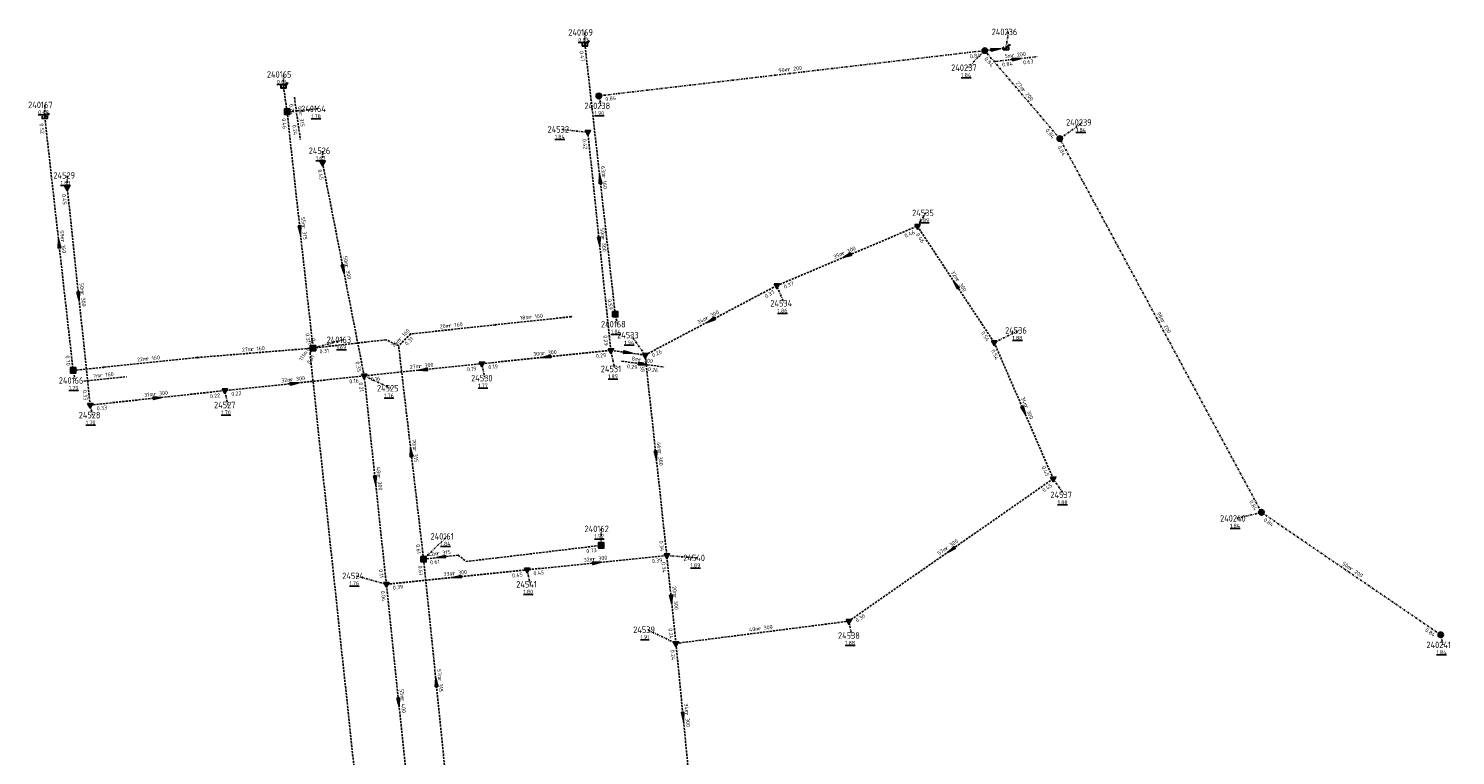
# Model space of a CAD drawing. Extents: x 188323 to 208361, y 565368 to 574910.
# Tile 218 of 256: x 204124 to 204453, y 569437 to 569605. Entities that reach past the tile are written whole.
import ezdxf

# ---------------------------------------------------------------- set-up
doc = ezdxf.new("R2010")
doc.units = 0
doc.linetypes.add('DASHDOT', pattern=[1, 0.5, -0.25, 0, -0.25])
doc.linetypes.add('DASHED', pattern=[0.75, 0.5, -0.25])
doc.layers.get('0').update_dxf_attribs({"linetype": 'CONTINUOUS'})
for name, color, linetype in [('RIO-AFM', 7, 'CONTINUOUS'), ('RIO-BOK', 7, 'CONTINUOUS'), ('RIO-DET', 7, 'CONTINUOUS'), ('RIO-KNP', 7, 'CONTINUOUS'), ('RIO-KNR', 7, 'CONTINUOUS'), ('RIO-LAG_1B', 7, 'DASHED'), ('RIO-LAG_2B', 7, 'DASHED'), ('RIO-LAG_IT', 7, 'DASHDOT'), ('RIO-LEN', 7, 'CONTINUOUS'), ('RIO-MVD', 1, 'CONTINUOUS'), ('RIO-VRB', 6, 'DASHDOT'), ('RIO-VRH', 7, 'CONTINUOUS')]:
    doc.layers.add(name, color=color, linetype=linetype)
doc.styles.add('RIO-TXT', font='isocp.shx')

# ---------------------------------------------------------------- blocks, each defined once
blk = doc.blocks.new('L_VHR')
blk.add_lwpolyline([(-0.5, 0), (0.5, 0), (-0.5, 0.15), (-0.5, -0.15), (0.5, 0)])
blk = doc.blocks.new('K_FIC')
blk.add_circle((0, 0), 0.0625)
at = {"style": 'RIO-TXT', "flags": 1}
blk.add_attdef('KNOOPNAAM', (2, 2), '', height=1, dxfattribs=at)
blk = doc.blocks.new('K_IPR')
blk.add_lwpolyline([(-0.5, -0.5), (0.5, -0.5), (0.5, 0.5), (-0.5, 0.5)], close=True)
blk.add_solid([(-0.5, 0.5), (0.5, 0.5), (-0.5, -0.5), (0.5, -0.5)])
at = {"style": 'RIO-TXT', "flags": 1}
blk.add_attdef('KNOOPNAAM', (2, 2), '', height=1, dxfattribs=at)
blk = doc.blocks.new('K_UTB')
blk.add_lwpolyline([(0.5, 0.15), (0.5, -0.3), (-0.5, -0.3), (-0.5, 0.15), (-0.45, 0.15), (-0.45, -0.25), (0, -0.25), (0.45, -0.25), (0.45, 0.15)], close=True)
blk.add_lwpolyline([(0.85, 0.6), (0.55, 0.65), (0.614828, 0.459583), (0.850842, 0.598937)])
blk.add_arc((0.85, -0.25), 0.85, 90, 180)
at = {"style": 'RIO-TXT', "flags": 1}
blk.add_attdef('KNOOPNAAM', (2, 2), '', height=1, dxfattribs=at)
blk = doc.blocks.new('K_IPG')
blk.add_circle((0, 0), 0.5)
for points in [[(0, 0), (-0.5, 0), (-0.433013, 0.25)], [(0, 0), (-0.433013, -0.25), (-0.5, 0)], [(0, 0), (-0.433013, 0.25), (-0.25, 0.433013)], [(0, 0), (-0.25, -0.433013), (-0.433013, -0.25)], [(0, 0), (-0.25, 0.433013), (0, 0.5)], [(0, 0), (0, -0.5), (-0.25, -0.433013)], [(0, 0), (0, 0.5), (0.25, 0.433013)], [(0, 0), (0.25, 0.433013), (0.433013, 0.25)], [(0, 0), (0.433013, 0.25), (0.5, 0)], [(0, 0), (0.5, 0), (0.433013, -0.25)], [(0, 0), (0.433013, -0.25), (0.25, -0.433013)], [(0, 0), (0.25, -0.433013), (0, -0.5)]]:
    blk.add_solid(points)
at = {"style": 'RIO-TXT', "flags": 1}
blk.add_attdef('KNOOPNAAM', (2, 2), '', height=1, dxfattribs=at)
blk = doc.blocks.new('K_IPD')
blk.add_lwpolyline([(-0.496027, 0.307994), (0.503973, 0.307994), (0.003973, -0.558031)], close=True)
blk.add_solid([(-0.496027, 0.307994), (0.503973, 0.307994), (0.003973, -0.558031)])
at = {"style": 'RIO-TXT', "flags": 1}
blk.add_attdef('KNOOPNAAM', (2, 2), '', height=1, dxfattribs=at)
blk = doc.blocks.new('246_02______240166____240127_')
at = {"layer": 'RIO-LAG_1B'}
blk.add_line((0, 0), (9.766, 1.033), dxfattribs=at)
at = {"layer": 'RIO-AFM', "style": 'RIO-TXT'}
blk.add_text('r 160', height=0.9, rotation=6.0425, dxfattribs=at).set_placement((3.7562, 0.9004))
at = {"layer": 'RIO-LEN', "style": 'RIO-TXT'}
blk.add_text('7m', height=0.9, rotation=6.0425, dxfattribs=at).set_placement((2.1452, 0.7299))
blk = doc.blocks.new('248_02______240165____240164_')
at = {"layer": 'RIO-LAG_1B'}
blk.add_line((0, 0), (1.371, -9.725), dxfattribs=at)
at = {"layer": 'RIO-AFM', "style": 'RIO-TXT'}
blk.add_text('r 315', height=0.9, rotation=278.001, dxfattribs=at).set_placement((1.0301, -3.7232))
at = {"layer": 'RIO-BOK', "style": 'RIO-TXT'}
for p in [(-1.1908, -1.5816), (-0.5118, -6.395)]:
    blk.add_text('0.24', height=0.9, rotation=278.001, dxfattribs=at).set_placement(p)
at = {"layer": 'RIO-LEN', "style": 'RIO-TXT'}
blk.add_text('6m', height=0.9, rotation=278.001, dxfattribs=at).set_placement((0.8039, -2.1191))
blk = doc.blocks.new('254_02______240237____240236_')
at = {"layer": 'RIO-LAG_IT'}
blk.add_line((0, 0), (9.757, 1.115), dxfattribs=at)
at = {"layer": 'RIO-VRH', "xscale": 2, "yscale": 2, "zscale": 2, "rotation": 6.5191}
blk.add_blockref('L_VHR', (4.8785, 0.5575), dxfattribs=at)
at = {"layer": 'RIO-AFM', "style": 'RIO-TXT'}
blk.add_text('r 200', height=0.9, rotation=6.5191, dxfattribs=at).set_placement((3.7485, 0.9317))
at = {"layer": 'RIO-BOK', "style": 'RIO-TXT'}
for s, p in [('0.63', (6.3783, -0.6802)), ('0.84', (1.5497, -1.232))]:
    blk.add_text(s, height=0.9, rotation=6.5191, dxfattribs=at).set_placement(p)
at = {"layer": 'RIO-LEN', "style": 'RIO-TXT'}
blk.add_text('5m', height=0.9, rotation=6.5191, dxfattribs=at).set_placement((2.139, 0.7477))
blk = doc.blocks.new('282_02______24531_____24533_')
at = {"layer": 'RIO-LAG_2B'}
blk.add_line((0, 0), (9.728, -1.349), dxfattribs=at)
at = {"layer": 'RIO-VRH', "xscale": 2, "yscale": 2, "zscale": 2, "rotation": 352.0739}
blk.add_blockref('L_VHR', (4.864, -0.6745), dxfattribs=at)
at = {"layer": 'RIO-AFM', "style": 'RIO-TXT'}
blk.add_text('r 300', height=0.9, rotation=352.0739, dxfattribs=at).set_placement((3.863, -0.0306))
at = {"layer": 'RIO-BOK', "style": 'RIO-TXT'}
for s, p in [('0.29', (1.1943, -1.5789)), ('0.26', (6.0093, -2.2462))]:
    blk.add_text(s, height=0.9, rotation=352.0739, dxfattribs=at).set_placement(p)
at = {"layer": 'RIO-LEN', "style": 'RIO-TXT'}
blk.add_text('8m', height=0.9, rotation=352.0739, dxfattribs=at).set_placement((2.2583, 0.1918))

msp = doc.modelspace()

# ---------------------------------------------------------------- linework, layer by layer
at = {"layer": 'RIO-LAG_1B'}
for p, q in [((204259.52, 569539.008), (204252.528, 569601.152)), ((204183.104, 569591.488), (204183.936, 569585.664)), ((204128.128, 569584.448), (204134.656, 569526.08)), ((204183.936, 569585.664), (204189.904, 569531.2)), ((204249.376, 569538.432), (204231.904, 569536.576)), ((204212.384, 569534.464), (204209.6, 569531.712)), ((204231.904, 569536.576), (204212.384, 569534.464)), ((204189.904, 569531.2), (204163.216, 569529.024)), ((204134.656, 569526.08), (204141.632, 569526.784)), ((204163.216, 569529.024), (204141.632, 569526.784)), ((204215.376, 569482.56), (204221.136, 569425.856))]:
    msp.add_line(p, q, dxfattribs=at)
for points in [[(204189.904, 569531.2), (204189.216, 569530.112), (204200.304, 569425.728), (204204.368, 569423.872)], [(204215.376, 569482.56), (204209.616, 569531.776), (204206.672, 569533.12), (204189.904, 569531.2)], [(204215.376, 569482.56), (204223.376, 569483.52), (204225.136, 569482.048), (204232.336, 569482.88), (204256.272, 569485.76)]]:
    msp.add_lwpolyline(points, dxfattribs=at)
at = {"layer": 'RIO-LAG_2B'}
for p, q in [((204258.496, 569530.688), (204253.2, 569580.928)), ((204201.696, 569524.8), (204192.096, 569573.888)), ((204138.592, 569518.08), (204133.296, 569568.192)), ((204296.704, 569545.6), (204329.104, 569559.296)), ((204329.104, 569559.296), (204346.8, 569532.48)), ((204266.4, 569529.6), (204296.704, 569545.6)), ((204228.8, 569527.616), (204258.496, 569530.688)), ((204258.496, 569530.688), (204266.4, 569529.6)), ((204346.8, 569532.48), (204360.4, 569501.12)), ((204201.696, 569524.8), (204228.8, 569527.616)), ((204266.4, 569529.6), (204271.392, 569483.392)), ((204201.696, 569524.8), (204169.6, 569521.408)), ((204206.8, 569476.8), (204201.696, 569524.8)), ((204169.6, 569521.408), (204138.592, 569518.08)), ((204360.4, 569501.12), (204313.296, 569468.288)), ((204271.392, 569483.392), (204239.2, 569480.128)), ((204273.504, 569463.168), (204271.392, 569483.392)), ((204206.8, 569476.8), (204239.2, 569480.128)), ((204212.496, 569422.4), (204206.8, 569476.8)), ((204273.504, 569463.168), (204313.296, 569468.288)), ((204273.504, 569463.168), (204276.8, 569429.376))]:
    msp.add_line(p, q, dxfattribs=at)
at = {"layer": 'RIO-LAG_IT'}
for p, q in [((204255.728, 569589.312), (204344.624, 569599.744)), ((204344.624, 569599.744), (204349.52, 569600.32)), ((204361.904, 569579.456), (204344.624, 569599.744)), ((204408.352, 569493.376), (204361.904, 569579.456)), ((204449.648, 569465.152), (204408.352, 569493.376))]:
    msp.add_line(p, q, dxfattribs=at)
at = {"layer": 'RIO-VRB'}
for p, q in [((204252.53, 569601.16), (204252.5297, 569603.935)), ((204349.52, 569600.32), (204350.0535, 569604.0484)), ((204344.62, 569599.76), (204340.717, 569595.8047)), ((204183.11, 569591.48), (204183.1097, 569594.255)), ((204255.73, 569589.34), (204256.2635, 569587.0116)), ((204128.13, 569584.46), (204128.1297, 569587.235)), ((204183.93, 569585.64), (204191.005, 569586.34)), ((204361.91, 569579.45), (204367.1709, 569583.1878)), ((204253.2, 569580.9), (204247.125, 569581.5981)), ((204192.1, 569573.9), (204192.0997, 569576.675)), ((204133.3, 569568.2), (204133.2997, 569570.975)), ((204329.1, 569559.3), (204331.0764, 569562.3558)), ((204296.7, 569545.6), (204298.4352, 569541.5308)), ((204259.52, 569539.03), (204260.0535, 569536.7016)), ((204266.4, 569529.6), (204263.137, 569534.1869)), ((204346.8, 569532.5), (204352.5086, 569535.278)), ((204189.91, 569531.19), (204196.8775, 569533.1187)), ((204258.5, 569530.7), (204259.3806, 569526.402)), ((204228.8, 569527.6), (204229.5071, 569524.2868)), ((204134.65, 569526.07), (204135.1835, 569523.7416)), ((204201.7, 569524.8), (204207.8269, 569521.9622)), ((204169.6, 569521.4), (204170.3071, 569518.0868)), ((204138.6, 569518.1), (204139.1335, 569515.7716)), ((204360.4, 569501.1), (204362.937, 569497.4047)), ((204408.36, 569493.36), (204402.6521, 569491.9802)), ((204215.38, 569482.59), (204220.7994, 569487.8381)), ((204256.27, 569485.78), (204256.2695, 569489.555)), ((204271.4, 569483.4), (204278.3675, 569482.8713)), ((204206.8, 569476.8), (204199.8321, 569478.7265)), ((204239.2, 569480.1), (204239.9071, 569476.7868)), ((204313.3, 569468.3), (204314.0071, 569464.9868)), ((204273.5, 569463.2), (204266.851, 569466.3179)), ((204449.65, 569465.17), (204450.1835, 569462.8416))]:
    msp.add_line(p, q, dxfattribs=at)

# ---------------------------------------------------------------- block references
at = {"layer": 'RIO-DET'}
for name, p in [('254_02______240237____240236_', (204347.12, 569597.248)), ('248_02______240165____240164_', (204185.616, 569588.992)), ('282_02______24531_____24533_', (204260.992, 569528.192)), ('246_02______240166____240127_', (204137.152, 569523.584))]:
    msp.add_blockref(name, p, dxfattribs=at)
at = {"layer": 'RIO-KNP', "xscale": 1.25, "yscale": 1.25, "zscale": 1.25}
for name, p in [('K_UTB', (204252.528, 569601.152)), ('K_IPG', (204344.624, 569599.744)), ('K_UTB', (204349.52, 569600.32)), ('K_UTB', (204183.104, 569591.488)), ('K_IPG', (204255.728, 569589.312)), ('K_IPR', (204183.936, 569585.664)), ('K_UTB', (204128.128, 569584.448)), ('K_IPD', (204253.2, 569580.928)), ('K_IPG', (204361.904, 569579.456)), ('K_IPD', (204192.096, 569573.888)), ('K_IPD', (204133.296, 569568.192)), ('K_IPD', (204329.104, 569559.296)), ('K_IPD', (204296.704, 569545.6)), ('K_FIC', (204231.904, 569536.576)), ('K_FIC', (204249.376, 569538.432)), ('K_IPR', (204259.52, 569539.008)), ('K_FIC', (204212.384, 569534.464)), ('K_IPR', (204189.904, 569531.2)), ('K_IPD', (204258.496, 569530.688)), ('K_IPD', (204346.8, 569532.48)), ('K_FIC', (204141.632, 569526.784)), ('K_FIC', (204163.216, 569529.024)), ('K_IPD', (204228.8, 569527.616)), ('K_IPD', (204266.4, 569529.6)), ('K_IPR', (204134.656, 569526.08)), ('K_IPD', (204201.696, 569524.8)), ('K_IPD', (204169.6, 569521.408)), ('K_IPD', (204138.592, 569518.08)), ('K_IPD', (204360.4, 569501.12)), ('K_IPG', (204408.352, 569493.376)), ('K_IPR', (204256.272, 569485.76)), ('K_IPR', (204215.376, 569482.56)), ('K_IPD', (204271.392, 569483.392)), ('K_IPD', (204239.2, 569480.128)), ('K_IPD', (204206.8, 569476.8)), ('K_IPD', (204313.296, 569468.288)), ('K_IPG', (204449.648, 569465.152)), ('K_IPD', (204273.504, 569463.168))]:
    msp.add_blockref(name, p, dxfattribs=at)
at = {"layer": 'RIO-VRH'}
for p, xscale, yscale, zscale, rotation in [((204347.07, 569600.04), 2, 2, 2, 6.5191), ((204256.025, 569570.095), 2, 2, 2, 96.4276), ((204186.92, 569558.415), 2, 2, 2, 276.2759), ((204255.85, 569555.8), 2, 2, 2, 276.0353), ((204131.39, 569555.265), 2, 2, 2, 456.3799), ((204312.9, 569552.45), 2, 2, 2, 202.9182), ((204196.9, 569549.35), 2, 2, 2, 281.0708), ((204337.95, 569545.9), 2, 2, 2, 483.4484), ((204135.95, 569543.15), 2, 2, 2, 276.0472), ((204281.55, 569537.6), 2, 2, 2, 207.8336), ((204189.56, 569530.64), 0.052, 0.052, 0.052, 417.523), ((204262.45, 569530.15), 2, 2, 2, 352.0739), ((204243.65, 569529.15), 2, 2, 2, 185.9582), ((204185.65, 569523.1), 2, 2, 2, 366.0456), ((204215.25, 569526.2), 2, 2, 2, 185.8983), ((204154.1, 569519.75), 2, 2, 2, 366.0757), ((204353.6, 569516.8), 2, 2, 2, 293.4252), ((204212.495, 569507.17), 2, 2, 2, 96.7027), ((204268.9, 569506.5), 2, 2, 2, 276.1852), ((204204.25, 569500.8), 2, 2, 2, 276.0734), ((204336.85, 569484.7), 2, 2, 2, 214.8495), ((204219.38, 569483.045), 2, 2, 2, 186.4888), ((204255.3, 569481.75), 2, 2, 2, 365.8509), ((204223, 569478.45), 2, 2, 2, 185.815), ((204272.45, 569473.3), 2, 2, 2, 275.9437), ((204218.26, 569454.23), 2, 2, 2, 455.8071), ((204209.65, 569449.6), 2, 2, 2, 275.9901), ((204275.15, 569446.3), 2, 2, 2, 275.5848)]:
    msp.add_blockref('L_VHR', p, dxfattribs=dict(at, xscale=xscale, yscale=yscale, zscale=zscale, rotation=rotation))

# ---------------------------------------------------------------- texts
at = {"layer": 'RIO-AFM', "style": 'RIO-TXT'}
for s, rotation, p in [('r 200', 6.6852, (204299.3121, 569594.9523)), ('r 200', 310.4129, (204353.1263, 569590.5515)), ('r 160', 276.4276, (204256.4504, 569570.9587)), ('r 315', 276.2759, (204187.3453, 569559.277)), ('r 300', 276.0353, (204256.2776, 569556.6599)), ('r 160', 276.3799, (204131.8149, 569556.1282)), ('r 300', 22.9182, (204311.9591, 569552.595)), ('r 300', 281.0708, (204197.2502, 569550.2444)), ('r 300', 303.4484, (204337.9286, 569546.8572)), ('r 300', 276.0472, (204136.3773, 569544.0103)), ('r 160', 366.1367, (204221.2851, 569535.9462)), ('r 160', 366.1091, (204239.7852, 569537.9309)), ('r 300', 27.8336, (204280.5999, 569537.6637)), ('r 200', 298.3554, (204385.217, 569537.3703)), ('r 160', 404.7886, (204210.0621, 569532.8844)), ('r 160', 364.6886, (204175.7106, 569530.535)), ('r 200', 417.523, (204188.8478, 569530.4523)), ('r 300', 5.9582, (204242.7924, 569529.5632)), ('r 160', 365.7968, (204151.5673, 569528.3269)), ('r 300', 5.8983, (204214.3928, 569526.6141)), ('r 300', 366.0456, (204184.7903, 569523.5215)), ('r 300', 366.0757, (204153.2403, 569520.1707)), ('r 300', 293.4252, (204353.7461, 569517.7467)), ('r 315', 276.7027, (204212.9122, 569508.035)), ('r 300', 276.1852, (204269.324, 569507.3613)), ('r 300', 276.0734, (204204.6763, 569501.6602)), ('r 315', 6.4888, (204218.5185, 569483.4502)), ('r 300', 394.8495, (204335.889, 569484.6616)), ('r 300', 365.8509, (204254.4417, 569482.1744)), ('r 300', 5.815, (204222.1433, 569478.8653)), ('r 200', 325.6808, (204428.6262, 569480.1476)), ('r 300', 275.9437, (204272.8694, 569474.1586)), ('r 300', 7.3014, (204292.5329, 569466.143)), ('r 315', 275.8071, (204218.693, 569455.0887)), ('r 400', 275.9901, (204210.0795, 569450.4601)), ('r 300', 275.5848, (204275.5791, 569447.1563))]:
    msp.add_text(s, height=0.9, rotation=rotation, dxfattribs=at).set_placement(p)
at = {"layer": 'RIO-BOK', "style": 'RIO-TXT'}
for s, rotation, p in [('0.47', 276.4276, (204251.2963, 569599.6117)), ('0.84', 6.6852, (204341.2463, 569597.9549)), ('0.84', 310.4129, (204344.4626, 569597.7865)), ('0.84', 6.6852, (204257.2833, 569588.1125)), ('0.52', 276.3799, (204126.895, 569582.9127)), ('0.46', 276.2759, (204182.6922, 569584.095)), ('0.42', 276.0353, (204251.9557, 569579.3602)), ('0.84', 310.4129, (204358.5473, 569581.2629)), ('0.84', 298.3554, (204361.3438, 569577.553)), ('0.45', 281.0708, (204190.9957, 569572.2569)), ('0.45', 276.0472, (204132.056, 569566.6599)), ('0.46', 22.9182, (204326.3657, 569556.6238)), ('0.46', 303.4484, (204328.7044, 569557.3602)), ('0.37', 22.9182, (204298.5345, 569544.8557)), ('0.37', 27.8336, (204294.2046, 569542.6991)), ('0.59', 276.4276, (204257.7679, 569542.4157)), ('0.31', 276.2759, (204188.162, 569534.5792)), ('0.31', 404.7886, (204211.5797, 569531.714)), ('0.29', 276.0353, (204256.7636, 569534.0958)), ('0.54', 303.4484, (204343.6851, 569534.7089)), ('0.31', 366.6358, (204191.463, 569529.9621)), ('0.29', 5.9582, (204255.104, 569528.9379)), ('0.26', 27.8336, (204268.2915, 569529.0156)), ('0.54', 293.4252, (204346.0728, 569530.6586)), ('0.70', 276.3799, (204132.8983, 569529.4568)), ('0.31', 417.523, (204189.181, 569527.434)), ('0.35', 281.0708, (204199.6718, 569528.0309)), ('0.19', 5.8983, (204225.4022, 569525.8415)), ('0.19', 5.9582, (204230.3376, 569526.3529)), ('0.38', 276.1852, (204265.1597, 569528.0569)), ('0.16', 366.0456, (204198.3054, 569523.0509)), ('0.16', 5.8983, (204203.2362, 569523.5513)), ('0.33', 276.0472, (204136.8628, 569521.496)), ('0.22', 366.0757, (204166.2068, 569519.6485)), ('0.22', 366.0456, (204171.1402, 569520.1562)), ('0.21', 276.0734, (204200.4567, 569523.2594)), ('0.33', 366.0757, (204140.1409, 569516.857)), ('0.45', 293.4252, (204357.7182, 569503.8181)), ('0.45', 394.8495, (204358.2592, 569497.9448)), ('0.84', 298.3554, (204405.49, 569495.8567)), ('0.84', 325.6808, (204408.7279, 569491.4147)), ('0.61', 276.7027, (204213.6035, 569485.9657)), ('0.73', 6.9091, (204252.904, 569483.9618)), ('0.34', 276.1852, (204269.6521, 569486.7917)), ('0.61', 275.8071, (204214.1296, 569481.0551)), ('0.61', 6.4888, (204216.929, 569481.3572)), ('0.39', 365.8509, (204267.9994, 569481.6625)), ('0.34', 275.9437, (204270.1532, 569481.8622)), ('0.11', 276.0734, (204205.0599, 569480.1947)), ('0.45', 5.815, (204235.7993, 569478.3464)), ('0.45', 365.8509, (204240.736, 569478.851)), ('0.04', 275.9901, (204205.5545, 569475.2612)), ('0.39', 5.815, (204208.3344, 569475.549)), ('0.30', 394.8495, (204315.249, 569467.9523)), ('0.24', 275.9437, (204271.7499, 569466.5975)), ('0.84', 325.6808, (204445.9373, 569466.0452)), ('0.24', 275.5848, (204272.2436, 569461.67))]:
    msp.add_text(s, height=0.9, rotation=rotation, dxfattribs=at).set_placement(p)
at = {"layer": 'RIO-KNR', "style": 'RIO-TXT'}
for s, p in [('240169', (204248.7047, 569603.185)), ('240236', (204346.2285, 569603.2984)), ('240237', (204336.892, 569595.0547)), ('240165', (204179.2847, 569593.505)), ('240167', (204124.3047, 569586.485)), ('240164', (204187.18, 569585.59)), ('240238', (204252.4385, 569586.2616)), ('240239', (204363.3459, 569582.4378)), ('24532', (204243.9375, 569580.8481)), ('24526', (204188.9122, 569575.925)), ('24529', (204130.1122, 569570.225)), ('24535', (204327.8889, 569561.6058)), ('24534', (204295.2477, 569540.7808)), ('240168', (204256.2285, 569535.9516)), ('240163', (204193.0525, 569532.3687)), ('24533', (204259.9495, 569533.4369)), ('24536', (204349.3211, 569534.528)), ('24531', (204256.1931, 569525.652)), ('240166', (204131.3585, 569522.9916)), ('24530', (204226.3196, 569523.5368)), ('24525', (204204.6394, 569521.2122)), ('24527', (204167.1196, 569517.3368)), ('24528', (204135.946, 569515.0216)), ('24537', (204359.7495, 569496.6547)), ('240240', (204398.8271, 569491.2302)), ('240161', (204216.9744, 569487.0881)), ('240162', (204252.4445, 569488.805)), ('24540', (204275.18, 569482.1213)), ('24524', (204196.6446, 569477.9765)), ('24541', (204236.7196, 569476.0368)), ('24539', (204263.6635, 569465.5679)), ('24538', (204310.8196, 569464.2368)), ('240241', (204446.3585, 569462.0916))]:
    msp.add_text(s, height=1.5, dxfattribs=at).set_placement(p)
at = {"layer": 'RIO-LEN', "style": 'RIO-TXT'}
for s, rotation, p in [('90m', 6.6852, (204297.1667, 569594.7008)), ('27m', 310.4129, (204351.7251, 569592.1954)), ('63m', 276.4276, (204256.2076, 569573.105)), ('55m', 276.2759, (204187.1081, 569561.424)), ('59m', 276.3799, (204131.5739, 569558.2747)), ('50m', 276.0353, (204256.0494, 569558.8078)), ('35m', 22.9182, (204309.9697, 569551.7538)), ('50m', 281.0708, (204196.8344, 569552.364)), ('32m', 303.4484, (204336.7371, 569548.6588)), ('50m', 276.0472, (204136.1487, 569546.1581)), ('20m', 366.1367, (204219.1376, 569535.7139)), ('18m', 366.1091, (204237.6376, 569537.6997)), ('34m', 27.8336, (204278.6898, 569536.6551)), ('98m', 298.3554, (204384.1901, 569539.2706)), ('24m', 404.7886, (204208.5302, 569531.3616)), ('27m', 364.6886, (204173.558, 569530.3571)), ('111m', 417.523, (204187.3997, 569528.1735)), ('30m', 5.9582, (204240.644, 569529.339)), ('22m', 365.7968, (204149.4185, 569528.1073)), ('27m', 5.8983, (204212.2443, 569526.3921)), ('32m', 366.0456, (204182.6425, 569523.2926)), ('31m', 366.0757, (204151.0926, 569519.9407)), ('34m', 293.4252, (204352.8864, 569519.7282)), ('70m', 276.7027, (204212.659, 569510.1801)), ('46m', 276.1852, (204269.0902, 569509.5086)), ('48m', 276.0734, (204204.4467, 569503.808)), ('42m', 6.4888, (204216.3723, 569483.2061)), ('57m', 394.8495, (204334.1173, 569483.4261)), ('32m', 365.8509, (204252.2931, 569481.9529)), ('50m', 325.6808, (204426.8416, 569481.3644)), ('33m', 5.815, (204219.9944, 569478.6465)), ('20m', 275.9437, (204272.6447, 569476.3069)), ('40m', 7.3014, (204290.3904, 569465.8684)), ('57m', 275.8071, (204218.4734, 569457.2376)), ('55m', 275.9901, (204209.8531, 569452.6082)), ('34m', 275.5848, (204275.3678, 569449.306))]:
    msp.add_text(s, height=0.9, rotation=rotation, dxfattribs=at).set_placement(p)
at = {"layer": 'RIO-MVD', "style": 'RIO-TXT'}
for s, p in [('%%U0.63', (204250.9997, 569601.785)), ('%%U0.64', (204181.5797, 569592.105)), ('%%U1.84', (204339.187, 569593.6547)), ('%%U0.68', (204126.5997, 569585.085)), ('%%U1.78', (204189.475, 569584.19)), ('%%U1.90', (204254.7335, 569584.8616)), ('%%U1.84', (204245.595, 569579.4481)), ('%%U1.84', (204365.6409, 569581.0378)), ('%%U1.67', (204190.5697, 569574.525)), ('%%U1.83', (204131.7697, 569568.825)), ('%%U1.89', (204329.5464, 569560.2058)), ('%%U1.86', (204296.9052, 569539.3808)), ('%%U1.84', (204258.5235, 569534.5516)), ('%%U1.88', (204350.9786, 569533.128)), ('%%U1.69', (204195.3475, 569530.9687)), ('%%U1.94', (204261.607, 569532.0369)), ('%%U1.89', (204257.8506, 569524.252)), ('%%U1.79', (204133.6535, 569521.5916)), ('%%U1.76', (204206.2969, 569519.8122)), ('%%U1.77', (204227.9771, 569522.1368)), ('%%U1.70', (204137.6035, 569513.6216)), ('%%U1.70', (204168.7771, 569515.9368)), ('%%U1.88', (204361.407, 569495.2547)), ('%%U1.84', (204401.1221, 569489.8302)), ('%%U1.92', (204254.7395, 569487.405)), ('%%U1.84', (204219.2694, 569485.6881)), ('%%U1.89', (204276.8375, 569480.7213)), ('%%U1.76', (204198.3021, 569476.5765)), ('%%U1.80', (204238.3771, 569474.6368)), ('%%U1.91', (204265.321, 569464.1679)), ('%%U1.88', (204312.4771, 569462.8368)), ('%%U1.84', (204448.6535, 569460.6916))]:
    msp.add_text(s, height=0.9, dxfattribs=at).set_placement(p)

doc.saveas('drawing.dxf')
